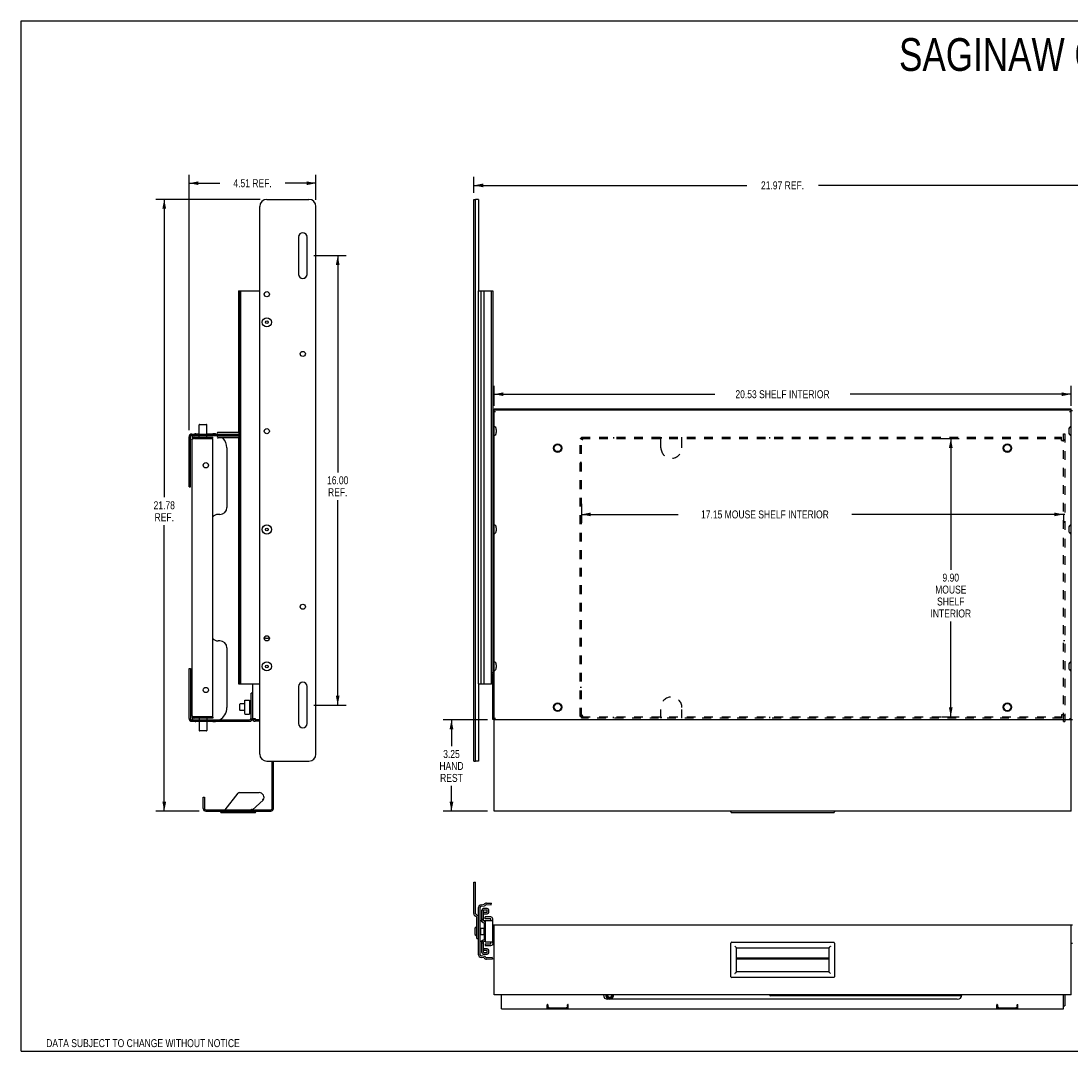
# Model space of a CAD drawing. Header units: inches. Extents: x 0 to 56.7, y 0 to 36.7.
# Tile 1 of 2: x 0 to 37.4, y 0 to 36.7. Entities that reach past the tile are written whole.
import ezdxf

# ---------------------------------------------------------------- set-up
doc = ezdxf.new("R2010")
doc.units = ezdxf.units.IN
doc.header["$LTSCALE"] = 3.116667
doc.header["$MEASUREMENT"] = 0
doc.linetypes.add('HIDDEN', pattern=[0.2, 0.1, -0.1])
doc.layers.get('0').update_dxf_attribs({"linetype": 'CONTINUOUS'})
for name, color, linetype in [('02___PRT_ALL_AXES', 7, 'CONTINUOUS'), ('DEFAULT_2', 8, 'HIDDEN'), ('DIMENSIONS', 7, 'CONTINUOUS')]:
    doc.layers.add(name, color=color, linetype=linetype)
doc.styles.get("Standard").update_dxf_attribs({"font": 'txt', "width": 0.8})
doc.dimstyles.new('DIMSTYLE_1', dxfattribs={"dimtxt": 0.283333, "dimasz": 0.333333, "dimexe": 0.09, "dimexo": 0.07, "dimgap": 0.0425, "dimtad": 0, "dimtih": 1, "dimtoh": 1, "dimzin": 4, "dimdsep": 46, "dimtxsty": 'Standard', "dimblk": '_FILLED', "dimblk1": '_FILLED', "dimblk2": '_FILLED', "dimcen": 0.09, "dimadec": 0, "dimazin": 0, "dimtfac": 1, "dimtofl": 0, "dimtmove": 0, "dimatfit": 3, "dimldrblk": '_FILLED', "dimfxl": 0, "dimtolj": 1, "dimtzin": 4, "dimarcsym": 0})

# ---------------------------------------------------------------- blocks, each defined once
blk = doc.blocks.new('_FILLED')
at = {"color": 0, "linetype": 'ByBlock'}
blk.add_solid([(0, 0), (-1, 0.2), (-1, -0.2)], dxfattribs=at)
blk = doc.blocks.new('*D1')
at = {"layer": 'DIMENSIONS', "color": 2, "linetype": 'Continuous'}
for p, q in [((8.513, 30.316), (4.797, 30.316)), ((5.097, 30.316), (5.097, 19.711)), ((5.097, 8.538), (5.097, 18.719)), ((6.345, 8.538), (4.797, 8.538))]:
    blk.add_line(p, q, dxfattribs=at)
at = {"layer": 'DIMENSIONS', "color": 2, "linetype": 'Continuous', "xscale": 0.3333333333, "yscale": 0.3333333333, "zscale": 0.3333333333}
for p, rotation in [((5.097, 30.316), 90), ((5.097, 8.538), 270)]:
    blk.add_blockref('_FILLED', p, dxfattribs=dict(at, rotation=rotation))
at = {"layer": 'DIMENSIONS', "color": 2, "linetype": 'Continuous', "insert": (5.097, 19.569), "char_height": 0.2833, "width": 1.13333, "attachment_point": 2, "line_spacing_factor": 0.9}
blk.add_mtext('21.78\\PREF.', dxfattribs=at)
blk = doc.blocks.new('*D2')
at = {"layer": 'DIMENSIONS', "color": 2, "linetype": 'Continuous'}
for p, q in [((5.982, 22.099), (5.982, 31.192)), ((10.496, 30.299), (10.496, 31.192)), ((5.982, 30.892), (7.078, 30.892)), ((10.496, 30.892), (9.401, 30.892))]:
    blk.add_line(p, q, dxfattribs=at)
at = {"layer": 'DIMENSIONS', "color": 2, "linetype": 'Continuous', "xscale": 0.3333333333, "yscale": 0.3333333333, "zscale": 0.3333333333, "rotation": 180}
blk.add_blockref('_FILLED', (5.982, 30.892), dxfattribs=at)
at = {"layer": 'DIMENSIONS', "color": 2, "linetype": 'Continuous', "xscale": 0.3333333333, "yscale": 0.3333333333, "zscale": 0.3333333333}
blk.add_blockref('_FILLED', (10.496, 30.892), dxfattribs=at)
at = {"layer": 'DIMENSIONS', "color": 2, "linetype": 'Continuous', "insert": (8.239, 31.034), "char_height": 0.2833, "width": 2.04, "attachment_point": 2, "line_spacing_factor": 0.9}
blk.add_mtext('4.51 REF.', dxfattribs=at)
blk = doc.blocks.new('*D3')
at = {"layer": 'DIMENSIONS', "color": 2, "linetype": 'Continuous'}
for p, q in [((16.112, 30.549), (16.112, 31.115)), ((38.081, 30.549), (38.081, 31.115)), ((16.112, 30.815), (25.821, 30.815)), ((38.081, 30.815), (28.371, 30.815))]:
    blk.add_line(p, q, dxfattribs=at)
at = {"layer": 'DIMENSIONS', "color": 2, "linetype": 'Continuous', "xscale": 0.3333333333, "yscale": 0.3333333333, "zscale": 0.3333333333, "rotation": 180}
blk.add_blockref('_FILLED', (16.112, 30.815), dxfattribs=at)
at = {"layer": 'DIMENSIONS', "color": 2, "linetype": 'Continuous', "xscale": 0.3333333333, "yscale": 0.3333333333, "zscale": 0.3333333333}
blk.add_blockref('_FILLED', (38.081, 30.815), dxfattribs=at)
at = {"layer": 'DIMENSIONS', "color": 2, "linetype": 'Continuous', "insert": (27.096, 30.957), "char_height": 0.2833, "width": 2.26667, "attachment_point": 2, "line_spacing_factor": 0.9}
blk.add_mtext('21.97 REF.', dxfattribs=at)
blk = doc.blocks.new('*D4')
at = {"layer": 'DIMENSIONS', "color": 2, "linetype": 'Continuous'}
for p, q in [((16.832, 22.971), (16.832, 23.681)), ((37.361, 22.97), (37.361, 23.681)), ((16.832, 23.381), (24.688, 23.381)), ((37.361, 23.381), (29.504, 23.381))]:
    blk.add_line(p, q, dxfattribs=at)
at = {"layer": 'DIMENSIONS', "color": 2, "linetype": 'Continuous', "xscale": 0.3333333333, "yscale": 0.3333333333, "zscale": 0.3333333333, "rotation": 180}
blk.add_blockref('_FILLED', (16.832, 23.381), dxfattribs=at)
at = {"layer": 'DIMENSIONS', "color": 2, "linetype": 'Continuous', "xscale": 0.3333333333, "yscale": 0.3333333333, "zscale": 0.3333333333}
blk.add_blockref('_FILLED', (37.361, 23.381), dxfattribs=at)
at = {"layer": 'DIMENSIONS', "color": 2, "linetype": 'Continuous', "insert": (27.096, 23.523), "char_height": 0.28333, "width": 4.53333, "attachment_point": 2, "line_spacing_factor": 0.9}
blk.add_mtext('20.53 SHELF INTERIOR', dxfattribs=at)
blk = doc.blocks.new('*D6')
at = {"layer": 'DIMENSIONS', "color": 2, "linetype": 'Continuous'}
for p, q in [((32.732, 21.803), (33.383, 21.803)), ((33.083, 21.803), (33.083, 17.134)), ((33.083, 11.899), (33.083, 15.293)), ((32.758, 11.899), (33.383, 11.899))]:
    blk.add_line(p, q, dxfattribs=at)
at = {"layer": 'DIMENSIONS', "color": 2, "linetype": 'Continuous', "xscale": 0.3333333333, "yscale": 0.3333333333, "zscale": 0.3333333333}
for p, rotation in [((33.083, 21.803), 90), ((33.083, 11.899), 270)]:
    blk.add_blockref('_FILLED', p, dxfattribs=dict(at, rotation=rotation))
at = {"layer": 'DIMENSIONS', "color": 2, "linetype": 'Continuous', "insert": (33.083, 16.993), "char_height": 0.2833, "width": 1.81333, "attachment_point": 2, "line_spacing_factor": 0.9}
blk.add_mtext('9.90\\PMOUSE\\PSHELF\\PINTERIOR', dxfattribs=at)
blk = doc.blocks.new('*D7')
at = {"layer": 'DIMENSIONS', "color": 2, "linetype": 'Continuous'}
for p, q in [((19.942, 19.475), (19.942, 18.802)), ((19.942, 19.102), (23.382, 19.102)), ((37.096, 19.102), (29.559, 19.102)), ((37.096, 19.118), (37.096, 18.802))]:
    blk.add_line(p, q, dxfattribs=at)
at = {"layer": 'DIMENSIONS', "color": 2, "linetype": 'Continuous', "xscale": 0.3333333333, "yscale": 0.3333333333, "zscale": 0.3333333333, "rotation": 180}
blk.add_blockref('_FILLED', (19.942, 19.102), dxfattribs=at)
at = {"layer": 'DIMENSIONS', "color": 2, "linetype": 'Continuous', "xscale": 0.3333333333, "yscale": 0.3333333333, "zscale": 0.3333333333}
blk.add_blockref('_FILLED', (37.096, 19.102), dxfattribs=at)
at = {"layer": 'DIMENSIONS', "color": 2, "linetype": 'Continuous', "insert": (26.47, 19.243), "char_height": 0.28333, "width": 5.89333, "attachment_point": 2, "line_spacing_factor": 0.9}
blk.add_mtext('17.15 MOUSE SHELF INTERIOR', dxfattribs=at)
blk = doc.blocks.new('*D8')
at = {"layer": 'DIMENSIONS', "color": 2, "linetype": 'Continuous'}
for p, q in [((16.598, 11.788), (15.017, 11.788)), ((15.317, 11.788), (15.317, 10.855)), ((15.317, 8.538), (15.317, 9.439)), ((16.598, 8.538), (15.017, 8.538))]:
    blk.add_line(p, q, dxfattribs=at)
at = {"layer": 'DIMENSIONS', "color": 2, "linetype": 'Continuous', "xscale": 0.3333333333, "yscale": 0.3333333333, "zscale": 0.3333333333}
for p, rotation in [((15.317, 11.788), 90), ((15.317, 8.538), 270)]:
    blk.add_blockref('_FILLED', p, dxfattribs=dict(at, rotation=rotation))
at = {"layer": 'DIMENSIONS', "color": 2, "linetype": 'Continuous', "insert": (15.317, 10.714), "char_height": 0.2833, "width": 0.90667, "attachment_point": 2, "line_spacing_factor": 0.9}
blk.add_mtext('3.25\\PHAND\\PREST', dxfattribs=at)
blk = doc.blocks.new('*D10')
at = {"layer": 'DIMENSIONS', "color": 2, "linetype": 'Continuous'}
for p, q in [((10.414, 28.316), (11.569, 28.316)), ((11.269, 28.316), (11.269, 20.599)), ((11.269, 12.316), (11.269, 19.608)), ((10.414, 12.316), (11.569, 12.316))]:
    blk.add_line(p, q, dxfattribs=at)
at = {"layer": 'DIMENSIONS', "color": 2, "linetype": 'Continuous', "xscale": 0.3333333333, "yscale": 0.3333333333, "zscale": 0.3333333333}
for p, rotation in [((11.269, 28.316), 90), ((11.269, 12.316), 270)]:
    blk.add_blockref('_FILLED', p, dxfattribs=dict(at, rotation=rotation))
at = {"layer": 'DIMENSIONS', "color": 2, "linetype": 'Continuous', "insert": (11.269, 20.458), "char_height": 0.2833, "width": 1.13333, "attachment_point": 2, "line_spacing_factor": 0.9}
blk.add_mtext('16.00\\PREF.', dxfattribs=at)

msp = doc.modelspace()

# ---------------------------------------------------------------- linework, layer by layer
at = {"color": 7, "linetype": 'Continuous'}
for p, q in [((0, 0), (0, 36.667)), ((0, 36.667), (56.667, 36.667)), ((8.746, 30.316), (10.246, 30.316)), ((16.112, 10.316), (16.112, 30.316)), ((16.112, 30.316), (16.172, 30.316)), ((8.496, 10.566), (8.496, 30.066)), ((10.496, 10.566), (10.496, 30.066)), ((9.871, 28.976), (9.871, 27.656)), ((10.181, 27.656), (10.181, 28.976)), ((7.74, 27.066), (7.74, 22.021)), ((7.74, 27.066), (8.496, 27.066)), ((7.746, 22.021), (7.746, 27.066)), ((7.752, 27.066), (7.752, 13.066)), ((7.799, 13.066), (7.799, 27.066)), ((7.818, 13.066), (7.818, 27.066)), ((16.284, 13.066), (16.284, 27.066)), ((16.284, 27.066), (16.784, 27.066)), ((16.37, 13.066), (16.37, 27.066)), ((16.478, 13.066), (16.478, 27.066)), ((16.736, 13.066), (16.736, 27.066)), ((16.784, 27.066), (16.784, 13.429)), ((16.832, 22.801), (16.784, 22.801)), ((16.832, 22.817), (16.832, 22.865)), ((37.361, 22.817), (16.832, 22.817)), ((16.832, 8.538), (16.832, 22.816)), ((37.361, 22.817), (37.361, 22.865)), ((37.361, 8.538), (37.361, 22.816)), ((37.361, 22.8), (37.409, 22.8)), ((16.848, 22.769), (16.88, 22.769)), ((37.313, 22.769), (37.344, 22.769)), ((6.338, 21.961), (6.338, 22.293)), ((6.348, 22.303), (6.606, 22.303)), ((6.616, 21.961), (6.616, 22.293)), ((16.913, 22.121), (16.913, 22.022)), ((37.28, 22.121), (37.28, 22.022)), ((5.982, 20.086), (5.982, 21.865)), ((6.027, 21.947), (6.027, 21.961)), ((6.027, 21.961), (6.075, 21.961)), ((6.078, 21.961), (7.752, 21.961)), ((6.1, 21.816), (6.1, 21.851)), ((6.125, 21.838), (6.125, 21.851)), ((6.136, 21.843), (6.155, 21.799)), ((6.173, 21.803), (6.827, 21.803)), ((6.225, 21.976), (6.338, 21.976)), ((6.338, 21.851), (6.338, 21.913)), ((6.616, 21.976), (6.827, 21.976)), ((6.616, 21.851), (6.616, 21.913)), ((6.827, 21.803), (6.827, 21.851)), ((7.752, 22.021), (7.012, 22.021)), ((7.752, 21.883), (7.012, 21.883)), ((7.752, 21.823), (7.012, 21.823)), ((7.74, 21.823), (7.74, 13.066)), ((7.746, 13.066), (7.746, 21.823)), ((7.327, 21.476), (7.327, 19.351)), ((5.982, 20.086), (6.03, 20.086)), ((7.077, 19.101), (7.015, 19.101)), ((16.913, 18.621), (16.913, 18.522)), ((37.28, 18.621), (37.28, 18.522)), ((7.077, 14.601), (7.015, 14.601)), ((7.327, 14.351), (7.327, 12.226)), ((5.982, 13.615), (6.03, 13.615)), ((5.982, 11.836), (5.982, 13.615)), ((16.784, 13.459), (16.736, 13.459)), ((16.913, 13.746), (16.913, 13.647)), ((37.28, 13.746), (37.28, 13.647)), ((16.771, 13.066), (16.771, 13.374)), ((7.74, 13.066), (8.496, 13.066)), ((8.232, 12.74), (8.184, 12.74)), ((9.871, 12.974), (9.871, 11.659)), ((10.181, 11.659), (10.181, 12.974)), ((16.284, 13.066), (16.736, 13.066)), ((7.784, 12.135), (7.784, 12.345)), ((7.953, 12.355), (7.794, 12.355)), ((7.953, 12.423), (7.953, 12.058)), ((7.973, 12.486), (7.974, 12.487)), ((7.974, 12.487), (8.133, 12.487)), ((8.133, 12.487), (8.133, 11.994)), ((8.16, 12.412), (8.158, 12.41)), ((8.184, 12.355), (8.163, 12.355)), ((8.184, 12.423), (8.177, 12.427)), ((8.184, 12.477), (8.179, 12.481)), ((8.179, 12.48), (8.179, 12.475)), ((8.179, 12.421), (8.179, 12.407)), ((7.953, 12.125), (7.794, 12.125)), ((7.974, 11.994), (8.133, 11.994)), ((8.145, 12.054), (8.147, 12.051)), ((8.184, 12.125), (8.163, 12.125)), ((8.166, 12.016), (8.168, 12.012)), ((8.183, 12.326), (8.172, 12.328)), ((8.172, 12.153), (8.183, 12.155)), ((8.177, 12.054), (8.184, 12.058)), ((8.179, 12.313), (8.179, 12.295)), ((8.179, 12.167), (8.179, 12.186)), ((8.179, 12.06), (8.179, 12.073)), ((8.179, 12), (8.179, 12.005)), ((8.179, 12), (8.184, 12.004)), ((6.027, 11.755), (6.027, 11.74)), ((6.075, 11.74), (6.027, 11.74)), ((6.078, 11.74), (8.136, 11.74)), ((6.1, 11.851), (6.1, 11.885)), ((6.125, 11.864), (6.125, 11.851)), ((6.136, 11.858), (6.155, 11.903)), ((6.173, 11.899), (6.827, 11.899)), ((6.338, 11.726), (6.225, 11.726)), ((6.338, 11.851), (6.338, 11.788)), ((6.338, 11.74), (6.338, 11.409)), ((6.616, 11.851), (6.616, 11.788)), ((6.616, 11.74), (6.616, 11.409)), ((6.827, 11.726), (6.616, 11.726)), ((6.827, 11.899), (6.827, 11.851)), ((8.256, 11.836), (8.232, 11.836)), ((8.496, 11.788), (8.328, 11.788)), ((16.832, 11.806), (16.784, 11.806)), ((37.361, 11.788), (16.832, 11.788)), ((16.88, 11.836), (16.848, 11.836)), ((37.313, 11.836), (37.344, 11.836)), ((37.361, 11.806), (37.409, 11.806)), ((6.606, 11.399), (6.348, 11.399)), ((8.746, 10.316), (10.246, 10.316)), ((8.982, 8.634), (8.982, 10.316)), ((16.112, 10.316), (16.172, 10.316)), ((6.482, 9.038), (6.53, 9.038)), ((6.482, 8.634), (6.482, 9.038)), ((7.262, 8.586), (7.725, 9.177)), ((7.767, 9.198), (8.474, 9.198)), ((8.22, 8.596), (8.211, 8.6)), ((8.232, 8.591), (8.22, 8.596)), ((8.62, 8.932), (8.233, 8.59)), ((8.6, 8.948), (8.596, 8.952)), ((6.578, 8.538), (8.886, 8.538)), ((7.1, 8.538), (7.1, 8.517)), ((7.13, 8.487), (8.328, 8.487)), ((8.358, 8.517), (8.358, 8.538)), ((37.361, 8.538), (16.832, 8.538)), ((25.258, 8.517), (25.258, 8.538)), ((25.288, 8.487), (28.916, 8.487)), ((28.946, 8.538), (28.946, 8.517)), ((16.112, 4.894), (16.112, 6.011)), ((16.112, 6.011), (16.172, 6.011)), ((16.562, 5.267), (16.736, 5.261)), ((16.734, 5.206), (16.736, 5.261)), ((16.284, 4.742), (16.284, 5.111)), ((16.37, 5.206), (16.478, 5.222)), ((16.456, 4.629), (16.456, 5.016)), ((16.592, 5.016), (16.456, 5.016)), ((16.462, 4.886), (16.462, 4.943)), ((16.462, 4.943), (16.592, 4.943)), ((16.592, 4.943), (16.592, 5.016)), ((16.195, 4.787), (16.174, 4.797)), ((16.224, 4.011), (16.224, 4.742)), ((16.399, 4.634), (16.339, 4.634)), ((16.394, 4.602), (16.394, 4.606)), ((16.456, 4.686), (16.399, 4.686)), ((16.516, 4.634), (16.456, 4.634)), ((16.456, 4.629), (16.498, 4.616)), ((16.516, 4.709), (16.516, 4.771)), ((16.721, 4.771), (16.516, 4.771)), ((16.516, 4.634), (16.516, 3.884)), ((16.784, 4.634), (16.516, 4.634)), ((16.784, 4.497), (16.784, 4.709)), ((16.784, 4.497), (37.409, 4.497)), ((16.832, 1.997), (16.832, 4.497)), ((37.361, 1.997), (37.361, 4.497)), ((16.143, 4.31), (16.143, 4.211)), ((16.339, 4.341), (16.349, 4.341)), ((16.339, 4.181), (16.349, 4.181)), ((16.474, 4.359), (16.474, 4.163)), ((16.224, 4.011), (16.284, 4.011)), ((16.284, 3.428), (16.284, 4.011)), ((16.399, 3.903), (16.339, 3.903)), ((16.394, 3.903), (16.394, 3.933)), ((16.456, 3.836), (16.399, 3.836)), ((16.5, 3.909), (16.456, 3.893)), ((16.456, 3.505), (16.456, 3.893)), ((16.516, 3.903), (16.482, 3.903)), ((16.516, 3.884), (16.784, 3.884)), ((16.516, 3.813), (16.516, 3.751)), ((16.516, 3.751), (16.721, 3.751)), ((16.832, 3.843), (16.784, 3.843)), ((25.258, 2.644), (25.258, 3.843)), ((25.288, 3.873), (28.916, 3.873)), ((28.946, 3.843), (28.946, 2.644)), ((37.361, 3.843), (37.409, 3.843)), ((16.456, 3.505), (16.592, 3.506)), ((16.462, 3.636), (16.462, 3.579)), ((16.592, 3.579), (16.462, 3.579)), ((16.592, 3.506), (16.592, 3.579)), ((25.411, 3.72), (25.421, 3.71)), ((25.421, 3.71), (25.435, 3.696)), ((25.435, 3.696), (25.444, 3.688)), ((25.461, 2.817), (25.461, 3.67)), ((25.461, 3.67), (28.743, 3.67)), ((28.743, 3.67), (28.743, 2.817)), ((16.477, 3.313), (16.369, 3.333)), ((16.771, 3.274), (16.562, 3.267)), ((16.769, 3.329), (16.771, 3.274)), ((28.743, 3.306), (25.461, 3.306)), ((28.743, 3.272), (25.461, 3.272)), ((25.421, 2.777), (25.439, 2.796)), ((28.743, 2.817), (25.461, 2.817)), ((28.784, 2.777), (28.765, 2.796)), ((28.916, 2.614), (25.288, 2.614)), ((37.361, 1.997), (16.832, 1.997)), ((17.096, 1.497), (17.096, 1.997)), ((37.096, 1.497), (37.096, 1.997)), ((17.096, 1.497), (37.096, 1.497)), ((18.721, 1.497), (18.721, 1.649)), ((18.729, 1.657), (18.733, 1.657)), ((18.741, 1.649), (18.741, 1.605)), ((18.804, 1.542), (19.389, 1.542)), ((19.451, 1.605), (19.451, 1.649)), ((19.459, 1.657), (19.463, 1.657)), ((19.471, 1.497), (19.471, 1.649)), ((33.315, 1.841), (20.877, 1.841)), ((34.721, 1.497), (34.721, 1.649)), ((34.729, 1.657), (34.733, 1.657)), ((34.741, 1.649), (34.741, 1.605)), ((34.804, 1.542), (35.389, 1.542)), ((35.451, 1.605), (35.451, 1.649)), ((35.459, 1.657), (35.463, 1.657)), ((35.471, 1.497), (35.471, 1.649)), ((37.096, 1.614), (37.144, 1.614)), ((0, 0), (56.667, 0))]:
    msp.add_line(p, q, dxfattribs=at)
at = {"color": 3, "linetype": 'Continuous'}
for p, q in [((16.172, 10.316), (16.172, 30.316)), ((16.284, 30.316), (16.176, 30.316)), ((16.284, 30.316), (16.284, 27.066)), ((16.832, 22.865), (37.361, 22.865)), ((6.03, 20.086), (6.03, 21.865)), ((6.077, 21.755), (6.077, 11.947)), ((6.078, 21.913), (7.752, 21.913)), ((6.125, 21.851), (6.17, 21.851)), ((6.797, 21.799), (6.136, 21.799)), ((6.173, 21.851), (6.827, 21.851)), ((6.827, 11.933), (6.827, 21.769)), ((6.03, 13.615), (6.03, 11.836)), ((16.769, 13.066), (16.769, 13.37)), ((16.784, 11.806), (16.784, 13.429)), ((8.184, 11.836), (8.184, 12.74)), ((8.232, 13.066), (8.232, 11.836)), ((16.284, 13.066), (16.284, 10.316)), ((16.769, 13.066), (16.736, 13.066)), ((6.078, 11.788), (8.136, 11.788)), ((6.17, 11.851), (6.125, 11.851)), ((6.136, 11.903), (6.797, 11.903)), ((6.827, 11.851), (6.173, 11.851)), ((8.288, 11.837), (8.301, 11.837)), ((8.301, 11.837), (8.328, 11.837)), ((8.328, 11.837), (8.328, 11.822)), ((8.496, 11.74), (8.328, 11.74)), ((8.344, 11.806), (8.496, 11.806)), ((8.934, 8.634), (8.934, 10.316)), ((16.284, 10.316), (16.172, 10.316)), ((6.53, 9.038), (6.53, 8.634)), ((6.578, 8.586), (8.886, 8.586)), ((16.172, 4.894), (16.172, 6.011)), ((16.339, 3.428), (16.339, 5.111)), ((16.376, 5.151), (16.496, 5.169)), ((16.399, 4.633), (16.399, 5.011)), ((16.587, 5.073), (16.461, 5.073)), ((16.462, 4.886), (16.587, 4.886)), ((16.56, 5.212), (16.734, 5.206)), ((16.649, 4.948), (16.649, 5.011)), ((16.22, 4.842), (16.199, 4.852)), ((16.284, 4.011), (16.284, 4.742)), ((16.394, 4.606), (16.394, 4.634)), ((16.442, 4.574), (16.481, 4.562)), ((16.481, 4.562), (16.481, 3.963)), ((16.721, 4.709), (16.516, 4.709)), ((16.721, 4.634), (16.721, 4.709)), ((16.784, 3.843), (16.784, 4.497)), ((16.399, 3.51), (16.399, 3.89)), ((16.481, 3.963), (16.44, 3.948)), ((16.516, 3.813), (16.721, 3.813)), ((16.721, 3.813), (16.721, 3.884)), ((16.497, 3.366), (16.376, 3.387)), ((16.461, 3.448), (16.587, 3.449)), ((16.587, 3.636), (16.462, 3.636)), ((16.649, 3.511), (16.649, 3.574)), ((16.769, 3.329), (16.56, 3.322)), ((33.468, 1.967), (26.663, 1.967)), ((37.144, 1.997), (37.144, 1.614)), ((18.721, 1.545), (18.785, 1.545)), ((19.408, 1.545), (19.471, 1.545)), ((34.742, 1.592), (34.721, 1.592)), ((34.721, 1.545), (34.785, 1.545)), ((35.408, 1.545), (35.471, 1.545)), ((35.471, 1.592), (35.45, 1.592)), ((37.12, 1.609), (37.127, 1.609))]:
    msp.add_line(p, q, dxfattribs=at)
at = {"color": 7, "linetype": 'Continuous'}
for points in [[(37.344, 22.769), (37.349, 22.769), (37.353, 22.769), (37.356, 22.769), (37.359, 22.769), (37.36, 22.769), (37.361, 22.768)], [(7.965, 12.481), (7.965, 12.482), (7.966, 12.483), (7.967, 12.484), (7.968, 12.485), (7.969, 12.485), (7.97, 12.486), (7.972, 12.486), (7.973, 12.486)], [(8.168, 12.469), (8.166, 12.465), (8.164, 12.462), (8.162, 12.458), (8.16, 12.455), (8.158, 12.451), (8.156, 12.448), (8.154, 12.444), (8.152, 12.441), (8.15, 12.437), (8.148, 12.434), (8.147, 12.43), (8.145, 12.426)], [(8.145, 12.411), (8.147, 12.415), (8.148, 12.419), (8.15, 12.422), (8.152, 12.426), (8.154, 12.429), (8.156, 12.433), (8.158, 12.436), (8.16, 12.44), (8.162, 12.443), (8.164, 12.447), (8.166, 12.45), (8.168, 12.454)], [(8.158, 12.41), (8.156, 12.407), (8.154, 12.405), (8.152, 12.402), (8.15, 12.399), (8.148, 12.397), (8.147, 12.394), (8.145, 12.391)], [(8.145, 12.351), (8.147, 12.353), (8.148, 12.356), (8.15, 12.359), (8.152, 12.361), (8.154, 12.364), (8.156, 12.366), (8.158, 12.369), (8.16, 12.371), (8.162, 12.374), (8.164, 12.376), (8.166, 12.379), (8.168, 12.381)], [(8.159, 12.411), (8.161, 12.415), (8.163, 12.419), (8.165, 12.422), (8.167, 12.426), (8.169, 12.429), (8.171, 12.433), (8.173, 12.436), (8.175, 12.44), (8.177, 12.443), (8.18, 12.448)], [(8.159, 12.351), (8.161, 12.353), (8.163, 12.356), (8.165, 12.358), (8.167, 12.361), (8.169, 12.364), (8.171, 12.366), (8.173, 12.369), (8.175, 12.371), (8.177, 12.374), (8.179, 12.376)], [(8.168, 12.423), (8.166, 12.42), (8.164, 12.417), (8.162, 12.415), (8.16, 12.412)], [(8.179, 12.481), (8.178, 12.481), (8.178, 12.481), (8.178, 12.481), (8.177, 12.48), (8.176, 12.48), (8.176, 12.479), (8.175, 12.478), (8.174, 12.476), (8.173, 12.475), (8.172, 12.474), (8.171, 12.472), (8.17, 12.47), (8.168, 12.469)], [(8.168, 12.454), (8.17, 12.455), (8.171, 12.457), (8.172, 12.459), (8.173, 12.461), (8.174, 12.463), (8.175, 12.465), (8.176, 12.466), (8.176, 12.468), (8.177, 12.47), (8.178, 12.471), (8.178, 12.472), (8.178, 12.474), (8.179, 12.475), (8.179, 12.475)], [(8.177, 12.427), (8.176, 12.427), (8.176, 12.427), (8.175, 12.427), (8.174, 12.427), (8.173, 12.426), (8.172, 12.426), (8.171, 12.425), (8.17, 12.424), (8.168, 12.423)], [(8.168, 12.381), (8.17, 12.383), (8.171, 12.384), (8.172, 12.386), (8.173, 12.388), (8.174, 12.39), (8.175, 12.392), (8.176, 12.394), (8.176, 12.396), (8.177, 12.398), (8.178, 12.4), (8.178, 12.402), (8.178, 12.404), (8.179, 12.406), (8.179, 12.407)], [(8.179, 12.421), (8.179, 12.423), (8.178, 12.424), (8.178, 12.425), (8.178, 12.426), (8.177, 12.426), (8.177, 12.427)], [(8.179, 12.48), (8.179, 12.481), (8.179, 12.481)], [(8.184, 12.384), (8.184, 12.383), (8.183, 12.381), (8.182, 12.38), (8.181, 12.378), (8.18, 12.377), (8.179, 12.376)], [(8.184, 12.455), (8.184, 12.454), (8.183, 12.452), (8.182, 12.451), (8.181, 12.449), (8.18, 12.448)], [(7.965, 12), (7.965, 11.999), (7.966, 11.998), (7.967, 11.997), (7.968, 11.996), (7.969, 11.995), (7.97, 11.995), (7.972, 11.994), (7.973, 11.994), (7.974, 11.994)], [(8.16, 12.324), (8.158, 12.323), (8.156, 12.322), (8.154, 12.321), (8.152, 12.32), (8.15, 12.319), (8.148, 12.318), (8.147, 12.317), (8.145, 12.316)], [(8.145, 12.26), (8.147, 12.261), (8.148, 12.262), (8.15, 12.263), (8.152, 12.264), (8.154, 12.265), (8.156, 12.266), (8.158, 12.267), (8.16, 12.268), (8.162, 12.269), (8.164, 12.27), (8.166, 12.271), (8.168, 12.271)], [(8.168, 12.209), (8.166, 12.21), (8.164, 12.211), (8.162, 12.212), (8.16, 12.213), (8.158, 12.214), (8.156, 12.215), (8.154, 12.216), (8.152, 12.217), (8.15, 12.218), (8.148, 12.218), (8.147, 12.219), (8.145, 12.22)], [(8.145, 12.165), (8.147, 12.164), (8.148, 12.163), (8.15, 12.162), (8.152, 12.161), (8.154, 12.16), (8.156, 12.159), (8.158, 12.158)], [(8.168, 12.099), (8.166, 12.102), (8.164, 12.104), (8.162, 12.107), (8.16, 12.109), (8.158, 12.112), (8.156, 12.114), (8.154, 12.117), (8.152, 12.12), (8.15, 12.122), (8.148, 12.125), (8.147, 12.127), (8.145, 12.13)], [(8.145, 12.089), (8.147, 12.087), (8.148, 12.084), (8.15, 12.081), (8.152, 12.079), (8.154, 12.076), (8.156, 12.074), (8.158, 12.071)], [(8.168, 12.027), (8.166, 12.031), (8.164, 12.034), (8.162, 12.037), (8.16, 12.041), (8.158, 12.044), (8.156, 12.048), (8.154, 12.051), (8.152, 12.055), (8.15, 12.059), (8.148, 12.062), (8.147, 12.066), (8.145, 12.069)], [(8.147, 12.051), (8.148, 12.047), (8.15, 12.044), (8.152, 12.04), (8.154, 12.036), (8.156, 12.033), (8.158, 12.029), (8.16, 12.026), (8.162, 12.022), (8.164, 12.019), (8.166, 12.016)], [(8.158, 12.158), (8.16, 12.157), (8.162, 12.156), (8.164, 12.155), (8.166, 12.154), (8.168, 12.153)], [(8.158, 12.071), (8.16, 12.068), (8.162, 12.066), (8.164, 12.063), (8.166, 12.061), (8.168, 12.058)], [(8.159, 12.26), (8.161, 12.261), (8.163, 12.262), (8.165, 12.263), (8.167, 12.264), (8.169, 12.265), (8.171, 12.266), (8.173, 12.267), (8.175, 12.268), (8.177, 12.269), (8.179, 12.27)], [(8.179, 12.211), (8.177, 12.212), (8.175, 12.213), (8.173, 12.214), (8.171, 12.215), (8.169, 12.216), (8.167, 12.217), (8.165, 12.218), (8.163, 12.219), (8.161, 12.219), (8.159, 12.22)], [(8.179, 12.105), (8.177, 12.107), (8.175, 12.11), (8.173, 12.112), (8.171, 12.115), (8.169, 12.117), (8.167, 12.12), (8.165, 12.122), (8.163, 12.125), (8.161, 12.127), (8.159, 12.13)], [(8.177, 12.038), (8.175, 12.041), (8.173, 12.045), (8.171, 12.048), (8.169, 12.052), (8.167, 12.055), (8.165, 12.059), (8.163, 12.062), (8.161, 12.066), (8.159, 12.069)], [(8.168, 12.328), (8.166, 12.327), (8.164, 12.326), (8.162, 12.325), (8.16, 12.324)], [(8.172, 12.328), (8.171, 12.328), (8.17, 12.328), (8.168, 12.328)], [(8.168, 12.271), (8.17, 12.272), (8.171, 12.273), (8.172, 12.274), (8.173, 12.275), (8.174, 12.276), (8.175, 12.278), (8.176, 12.28), (8.176, 12.282), (8.177, 12.284), (8.178, 12.286), (8.178, 12.288), (8.178, 12.29), (8.179, 12.292), (8.179, 12.295)], [(8.179, 12.186), (8.179, 12.188), (8.178, 12.191), (8.178, 12.193), (8.178, 12.195), (8.177, 12.197), (8.176, 12.199), (8.176, 12.201), (8.175, 12.203), (8.174, 12.204), (8.173, 12.206), (8.172, 12.207), (8.171, 12.208), (8.17, 12.209), (8.168, 12.209)], [(8.168, 12.153), (8.17, 12.153), (8.171, 12.153), (8.172, 12.153)], [(8.179, 12.073), (8.179, 12.075), (8.178, 12.077), (8.178, 12.079), (8.178, 12.081), (8.177, 12.083), (8.176, 12.085), (8.176, 12.087), (8.175, 12.089), (8.174, 12.091), (8.173, 12.093), (8.172, 12.095), (8.171, 12.097), (8.17, 12.098), (8.168, 12.099)], [(8.168, 12.058), (8.17, 12.057), (8.171, 12.056), (8.172, 12.055), (8.173, 12.054), (8.174, 12.054), (8.175, 12.054), (8.176, 12.054), (8.176, 12.054), (8.177, 12.054)], [(8.179, 12.005), (8.179, 12.006), (8.178, 12.007), (8.178, 12.008), (8.178, 12.01), (8.177, 12.011), (8.176, 12.013), (8.176, 12.014), (8.175, 12.016), (8.174, 12.018), (8.173, 12.02), (8.172, 12.022), (8.171, 12.024), (8.17, 12.025), (8.168, 12.027)], [(8.168, 12.012), (8.17, 12.01), (8.171, 12.009), (8.172, 12.007), (8.173, 12.006), (8.174, 12.004), (8.175, 12.003), (8.176, 12.002), (8.176, 12.001), (8.177, 12.001), (8.178, 12), (8.178, 12), (8.178, 12), (8.179, 12)], [(8.179, 12.313), (8.179, 12.315), (8.178, 12.317), (8.178, 12.319), (8.178, 12.321), (8.177, 12.323), (8.176, 12.324), (8.176, 12.325), (8.175, 12.326), (8.174, 12.327), (8.173, 12.328), (8.172, 12.328)], [(8.172, 12.153), (8.173, 12.153), (8.174, 12.154), (8.175, 12.154), (8.176, 12.155), (8.176, 12.157), (8.177, 12.158), (8.178, 12.16), (8.178, 12.161), (8.178, 12.163), (8.179, 12.165), (8.179, 12.167)], [(8.177, 12.054), (8.177, 12.054), (8.178, 12.055), (8.178, 12.056), (8.178, 12.057), (8.179, 12.058), (8.179, 12.06)], [(8.177, 12.038), (8.18, 12.033), (8.181, 12.031), (8.182, 12.03), (8.183, 12.028), (8.184, 12.027), (8.184, 12.025)], [(8.184, 12.274), (8.184, 12.273), (8.183, 12.272), (8.182, 12.271), (8.181, 12.271), (8.18, 12.27), (8.179, 12.27)], [(8.179, 12.211), (8.18, 12.211), (8.181, 12.21), (8.182, 12.209), (8.183, 12.209), (8.184, 12.208), (8.184, 12.206)], [(8.179, 12.105), (8.18, 12.104), (8.181, 12.102), (8.182, 12.101), (8.183, 12.1), (8.184, 12.098), (8.184, 12.097)], [(8.179, 12), (8.179, 12), (8.179, 12)], [(8.183, 12.326), (8.183, 12.326), (8.184, 12.326), (8.184, 12.325)], [(8.184, 12.155), (8.184, 12.155), (8.183, 12.155), (8.183, 12.155)], [(16.848, 11.836), (16.844, 11.837), (16.839, 11.837), (16.836, 11.837), (16.834, 11.837), (16.832, 11.837), (16.832, 11.837)], [(37.344, 11.836), (37.349, 11.837), (37.353, 11.837), (37.356, 11.837), (37.359, 11.837), (37.36, 11.837), (37.361, 11.837)], [(8.211, 8.6), (8.207, 8.602), (8.202, 8.604)], [(8.613, 8.938), (8.609, 8.941), (8.6, 8.948)], [(8.62, 8.932), (8.619, 8.932), (8.618, 8.933), (8.613, 8.938)], [(8.233, 8.59), (8.233, 8.59), (8.232, 8.591)], [(25.401, 3.73), (25.406, 3.725), (25.411, 3.72)], [(25.444, 3.688), (25.448, 3.684), (25.451, 3.68), (25.454, 3.677), (25.457, 3.674), (25.459, 3.672), (25.461, 3.671), (25.461, 3.67)], [(28.793, 3.72), (28.761, 3.688), (28.757, 3.684), (28.753, 3.68), (28.75, 3.677), (28.747, 3.674), (28.745, 3.672), (28.744, 3.671), (28.743, 3.67)], [(28.803, 3.73), (28.798, 3.725), (28.793, 3.72)], [(25.401, 2.757), (25.406, 2.762), (25.411, 2.767), (25.421, 2.777)], [(25.439, 2.796), (25.444, 2.8), (25.448, 2.804), (25.451, 2.808), (25.454, 2.811), (25.457, 2.813), (25.459, 2.816), (25.461, 2.817), (25.461, 2.817)], [(28.765, 2.796), (28.761, 2.8), (28.757, 2.804), (28.753, 2.808), (28.75, 2.811), (28.747, 2.813), (28.745, 2.816), (28.744, 2.817), (28.743, 2.817)], [(28.803, 2.757), (28.798, 2.762), (28.793, 2.767), (28.784, 2.777)]]:
    msp.add_lwpolyline(points, dxfattribs=at)
at = {"color": 3, "linetype": 'Continuous'}
for points in [[(6.077, 21.755), (6.078, 21.758), (6.078, 21.761), (6.079, 21.764), (6.08, 21.767), (6.082, 21.769), (6.084, 21.772), (6.086, 21.775), (6.089, 21.777), (6.091, 21.78), (6.094, 21.782), (6.098, 21.784), (6.101, 21.787), (6.105, 21.789), (6.109, 21.791), (6.113, 21.792), (6.118, 21.794), (6.122, 21.795), (6.127, 21.797), (6.131, 21.798), (6.136, 21.799)], [(6.077, 11.947), (6.078, 11.944), (6.078, 11.941), (6.079, 11.938), (6.08, 11.935), (6.082, 11.932), (6.084, 11.93), (6.086, 11.927), (6.089, 11.924), (6.091, 11.922), (6.094, 11.92), (6.098, 11.917), (6.101, 11.915), (6.105, 11.913), (6.109, 11.911), (6.113, 11.909), (6.118, 11.908), (6.122, 11.906), (6.127, 11.905), (6.131, 11.904), (6.136, 11.903)], [(8.256, 11.836), (8.265, 11.837), (8.276, 11.837), (8.288, 11.837)], [(37.096, 1.605), (37.097, 1.605), (37.099, 1.605), (37.101, 1.606), (37.104, 1.607), (37.106, 1.607), (37.109, 1.608), (37.112, 1.608), (37.114, 1.608), (37.117, 1.608), (37.12, 1.609)], [(37.127, 1.609), (37.129, 1.609), (37.131, 1.61), (37.133, 1.61), (37.135, 1.61), (37.136, 1.61), (37.138, 1.611), (37.139, 1.611), (37.14, 1.611), (37.141, 1.612), (37.142, 1.612), (37.143, 1.612), (37.143, 1.613), (37.144, 1.613), (37.144, 1.613), (37.144, 1.614), (37.144, 1.614)]]:
    msp.add_lwpolyline(points, dxfattribs=at)
at = {"color": 7, "linetype": 'Continuous'}
for centre, radius in [((8.746, 26.941), 0.091), ((8.746, 25.941), 0.163), ((8.746, 25.941), 0.0485), ((10.027, 24.816), 0.091), ((8.746, 22.066), 0.091), ((19.096, 21.461), 0.15), ((19.096, 21.461), 0.125), ((35.096, 21.461), 0.15), ((35.096, 21.461), 0.125), ((8.746, 18.566), 0.163), ((8.746, 18.566), 0.0485), ((10.027, 15.816), 0.091), ((8.746, 14.691), 0.091), ((8.746, 13.691), 0.163), ((8.746, 13.691), 0.0485), ((19.096, 12.24), 0.15), ((19.096, 12.24), 0.125), ((35.096, 12.24), 0.15), ((35.096, 12.24), 0.125)]:
    msp.add_circle(centre, radius, dxfattribs=at)
at = {"color": 3, "linetype": 'Continuous'}
for centre in [(6.577, 20.851), (6.577, 12.851)]:
    msp.add_circle(centre, 0.0938, dxfattribs=at)
at = {"color": 7, "linetype": 'Continuous'}
for centre, radius, start, end in [((8.746, 30.066), 0.25, 90, 180), ((10.246, 30.066), 0.25, 0, 90), ((10.026, 28.976), 0.155, 0, 180), ((10.026, 27.656), 0.155, 180, 360), ((6.348, 22.293), 0.01, 90, 180), ((6.606, 22.293), 0.01, 0, 90), ((16.793, 22.121), 0.12, 0, 71.0344), ((37.4, 22.121), 0.12, 108.9656, 180), ((6.078, 21.865), 0.096, 90, 180), ((6.225, 21.851), 0.125, 149.9994, 180), ((6.173, 21.755), 0.048, 90, 112.8782), ((6.225, 21.851), 0.125, 90, 117.8409), ((6.827, 21.476), 0.5, 76.2088, 90), ((7.012, 21.991), 0.03, 90, 270), ((7.012, 21.853), 0.03, 90, 270), ((6.827, 21.476), 0.5, 54.602, 61.063), ((6.827, 21.476), 0.5, 0, 44.0366), ((16.793, 22.022), 0.12, 288.9656, 360), ((37.4, 22.022), 0.12, 180, 251.0344), ((7.015, 18.851), 0.25, 90, 138.6058), ((7.077, 19.351), 0.25, 270, 360), ((16.793, 18.621), 0.12, 0, 71.0344), ((37.4, 18.621), 0.12, 108.9656, 180), ((16.793, 18.522), 0.12, 288.9656, 360), ((37.4, 18.522), 0.12, 180, 251.0344), ((7.015, 14.851), 0.25, 221.3942, 270), ((7.077, 14.351), 0.25, 0, 90), ((8.746, 14.791), 0.1, 216.0099, 323.9901), ((16.793, 13.746), 0.12, 0, 71.0344), ((37.4, 13.746), 0.12, 108.9656, 180), ((16.793, 13.647), 0.12, 288.9656, 360), ((37.4, 13.647), 0.12, 180, 251.0344), ((10.026, 12.974), 0.155, 0, 180), ((16.661, 13.429), 0.122, 307.5153, 360), ((7.794, 12.345), 0.01, 90, 180), ((8.094, 12.423), 0.141, 156.05, 180), ((8.538, 12.24), 0.435, 154.6855, 158.6443), ((6.827, 12.226), 0.5, 298.937, 360), ((7.794, 12.135), 0.01, 180, 270), ((8.094, 12.058), 0.141, 180, 203.95), ((8.538, 12.24), 0.435, 201.3557, 205.3145), ((6.078, 11.836), 0.096, 180, 270), ((6.225, 11.851), 0.125, 180, 210.0006), ((6.173, 11.947), 0.048, 247.1218, 270), ((6.225, 11.851), 0.125, 242.1591, 270), ((6.827, 12.226), 0.5, 270, 283.7912), ((8.136, 11.836), 0.096, 270, 360), ((8.328, 11.836), 0.048, 180, 270), ((10.026, 11.659), 0.155, 180, 360), ((6.348, 11.409), 0.01, 180, 270), ((6.606, 11.409), 0.01, 270, 360), ((8.746, 10.566), 0.25, 180, 270), ((10.246, 10.566), 0.25, 270, 360), ((7.767, 9.143), 0.0545, 90, 141.948), ((8.474, 9.025), 0.173, 327.5004, 90), ((6.578, 8.634), 0.096, 180, 270), ((8.886, 8.634), 0.096, 270, 360), ((7.13, 8.517), 0.03, 180, 270), ((8.328, 8.517), 0.03, 270, 360), ((25.288, 8.517), 0.03, 180, 270), ((28.916, 8.517), 0.03, 270, 360), ((16.559, 5.172), 0.095, 88, 148.5259), ((16.219, 4.894), 0.107, 180, 245.1136), ((16.379, 5.111), 0.0957, 95.4944, 180), ((16.461, 5.011), 0.062, 90, 180), ((16.491, 5.202), 0.034, 278.2946, 335.7851), ((16.587, 5.011), 0.062, 0, 90), ((16.587, 4.948), 0.062, 270, 360), ((16.174, 4.742), 0.0494, 0, 65.1136), ((16.461, 4.633), 0.062, 180, 252.8596), ((16.481, 4.562), 0.057, 52.5014, 72.8596), ((16.721, 4.709), 0.0625, 0, 90), ((16.263, 4.31), 0.12, 108.9656, 180), ((16.263, 4.211), 0.12, 180, 251.0344), ((16.464, 4.359), 0.01, 0, 90), ((16.464, 4.163), 0.01, 270, 360), ((16.461, 3.89), 0.062, 109.1727, 180), ((16.481, 3.963), 0.057, 289.1727, 307.6768), ((16.721, 3.813), 0.0625, 270, 360), ((25.288, 3.843), 0.03, 90, 180), ((28.916, 3.843), 0.03, 0, 90), ((16.379, 3.428), 0.0957, 180, 263.8803), ((16.461, 3.51), 0.062, 180, 270.1227), ((16.491, 3.332), 0.034, 23.5628, 79.9099), ((16.587, 3.574), 0.062, 0, 90), ((16.587, 3.511), 0.062, 270.1227, 360), ((16.559, 3.362), 0.095, 210.6565, 272), ((25.288, 2.644), 0.03, 180, 270), ((28.916, 2.644), 0.03, 270, 360), ((20.877, 1.997), 0.156, 180, 270), ((20.946, 1.992), 0.139, 177.9371, 2.0629), ((20.946, 1.992), 0.0985, 177.0817, 2.9183), ((20.946, 1.992), 0.0785, 176.3447, 3.6553), ((33.315, 1.997), 0.156, 270, 360), ((18.729, 1.649), 0.008, 90, 180), ((18.733, 1.649), 0.008, 0, 90), ((18.804, 1.605), 0.0625, 180, 270), ((19.389, 1.605), 0.0625, 270, 360), ((19.459, 1.649), 0.008, 90, 180), ((19.463, 1.649), 0.008, 0, 90), ((34.729, 1.649), 0.008, 90, 180), ((34.733, 1.649), 0.008, 0, 90), ((34.804, 1.605), 0.0625, 180, 270), ((35.389, 1.605), 0.0625, 270, 360), ((35.459, 1.649), 0.008, 90, 180), ((35.463, 1.649), 0.008, 0, 90)]:
    msp.add_arc(centre, radius, start, end, dxfattribs=at)
at = {"color": 3, "linetype": 'Continuous'}
for centre, radius, start, end in [((10.026, 28.974), 0.155, 10.1501, 169.8499), ((10.026, 27.659), 0.155, 190.1501, 349.8499), ((6.078, 21.865), 0.048, 90, 180), ((6.173, 21.755), 0.096, 90, 180), ((6.797, 21.769), 0.03, 0, 90), ((6.078, 11.836), 0.048, 180, 270), ((6.173, 11.947), 0.096, 180, 270), ((6.797, 11.933), 0.03, 270, 360), ((8.136, 11.836), 0.048, 270, 360), ((8.328, 11.836), 0.096, 180, 270), ((8.344, 11.822), 0.0156, 180, 270), ((6.578, 8.634), 0.048, 180, 270), ((8.886, 8.634), 0.048, 270, 360), ((16.219, 4.894), 0.0469, 180, 245.1136), ((16.379, 5.111), 0.0407, 94, 180), ((16.559, 5.172), 0.04, 88, 155.7851), ((16.174, 4.742), 0.109, 0, 65.1136), ((16.88, 3.843), 0.096, 182.059, 239.9478), ((16.379, 3.428), 0.0407, 180, 266), ((16.559, 3.362), 0.04, 203.5628, 272), ((20.946, 1.992), 0.141, 177.9582, 2.0418), ((26.663, 1.997), 0.03, 180, 270)]:
    msp.add_arc(centre, radius, start, end, dxfattribs=at)
at = {"layer": '02___PRT_ALL_AXES', "color": 7, "linetype": 'Continuous'}
for p, q in [((7.17, 21.883), (7.17, 21.913)), ((8.145, 12.426), (8.144, 12.426)), ((8.145, 12.411), (8.159, 12.411)), ((8.145, 12.351), (8.159, 12.351)), ((8.159, 12.411), (8.159, 12.411)), ((8.144, 12.054), (8.145, 12.054)), ((8.145, 12.26), (8.159, 12.26)), ((8.145, 12.22), (8.159, 12.22)), ((8.145, 12.13), (8.159, 12.13)), ((8.145, 12.069), (8.159, 12.069)), ((8.159, 12.069), (8.159, 12.069)), ((16.349, 4.369), (16.349, 4.153)), ((16.349, 4.369), (16.464, 4.369)), ((16.349, 4.153), (16.464, 4.153))]:
    msp.add_line(p, q, dxfattribs=at)
for points in [[(8.145, 12.391), (8.144, 12.396), (8.144, 12.401), (8.144, 12.406), (8.145, 12.411)], [(8.145, 12.316), (8.145, 12.321), (8.144, 12.326), (8.144, 12.332), (8.144, 12.338), (8.144, 12.344), (8.145, 12.351)], [(8.159, 12.323), (8.159, 12.326), (8.159, 12.332), (8.159, 12.338), (8.159, 12.344), (8.159, 12.351)], [(8.145, 12.13), (8.144, 12.137), (8.144, 12.143), (8.144, 12.149), (8.144, 12.154), (8.145, 12.16), (8.145, 12.165)], [(8.145, 12.069), (8.144, 12.074), (8.144, 12.079), (8.144, 12.084), (8.145, 12.089)], [(8.159, 12.13), (8.159, 12.137), (8.159, 12.143), (8.159, 12.149), (8.159, 12.154), (8.159, 12.157)]]:
    msp.add_lwpolyline(points, dxfattribs=at)
for radius, start, end in [(0.393, 177.0846, 182.9154), (0.379, 176.9735, 183.0265)]:
    msp.add_arc((8.538, 12.24), radius, start, end, dxfattribs=at)
at = {"layer": 'DEFAULT_2', "color": 8, "linetype": 'HIDDEN'}
for p, q in [((19.894, 11.903), (19.894, 21.799)), ((19.894, 21.799), (19.946, 21.799)), ((19.906, 21.797), (19.902, 21.799)), ((19.912, 21.794), (19.906, 21.797)), ((19.915, 21.792), (19.912, 21.794)), ((19.942, 11.903), (19.942, 21.799)), ((19.946, 21.799), (19.946, 21.851)), ((19.946, 21.851), (37.018, 21.851)), ((19.95, 21.836), (19.946, 21.843)), ((19.946, 21.803), (37.018, 21.803)), ((19.95, 21.795), (19.946, 21.799)), ((19.97, 21.775), (19.948, 21.797)), ((19.984, 21.761), (19.977, 21.768)), ((19.99, 21.755), (19.984, 21.758)), ((20.805, 21.851), (20.805, 21.803)), ((21.086, 21.851), (21.086, 21.803)), ((22.769, 21.476), (22.769, 21.851)), ((22.784, 21.851), (22.784, 21.803)), ((23.504, 21.851), (23.504, 21.803)), ((23.519, 21.476), (23.519, 21.851)), ((26.633, 21.851), (26.633, 21.803)), ((37.018, 21.735), (37.018, 21.851)), ((37.018, 21.735), (37.093, 21.735)), ((37.096, 21.976), (37.144, 21.976)), ((37.096, 11.726), (37.096, 21.976)), ((37.096, 21.763), (37.144, 21.763)), ((37.144, 21.976), (37.144, 11.726)), ((19.942, 20.945), (19.894, 20.945)), ((19.942, 20.757), (19.894, 20.757)), ((37.144, 19.101), (37.096, 19.101)), ((37.144, 14.601), (37.096, 14.601)), ((19.942, 12.945), (19.894, 12.945)), ((19.942, 12.757), (19.894, 12.757)), ((22.769, 11.851), (22.769, 12.226)), ((23.519, 11.851), (23.519, 12.226)), ((37.093, 11.967), (37.018, 11.967)), ((37.018, 11.967), (37.018, 11.851)), ((19.946, 11.903), (19.894, 11.903)), ((19.906, 11.905), (19.902, 11.903)), ((19.95, 11.906), (19.946, 11.903)), ((19.946, 11.851), (19.946, 11.903)), ((19.946, 11.899), (37.018, 11.899)), ((19.947, 11.861), (19.946, 11.858)), ((37.018, 11.851), (19.946, 11.851)), ((19.95, 11.866), (19.947, 11.861)), ((19.984, 11.94), (19.948, 11.905)), ((19.973, 11.938), (19.95, 11.927)), ((19.954, 11.876), (19.95, 11.866)), ((19.981, 11.929), (19.963, 11.892)), ((19.967, 11.924), (19.964, 11.921)), ((19.97, 11.927), (19.967, 11.924)), ((19.974, 11.93), (19.97, 11.927)), ((19.987, 11.941), (19.981, 11.929)), ((19.99, 11.947), (19.987, 11.941)), ((20.805, 11.851), (20.805, 11.899)), ((21.086, 11.851), (21.086, 11.899)), ((22.784, 11.899), (22.784, 11.851)), ((23.504, 11.899), (23.504, 11.851)), ((26.633, 11.899), (26.633, 11.851)), ((37.096, 11.938), (37.144, 11.938)), ((37.096, 11.726), (37.144, 11.726))]:
    msp.add_line(p, q, dxfattribs=at)
for points in [[(19.931, 21.784), (19.927, 21.787), (19.923, 21.789), (19.915, 21.792)], [(19.945, 21.777), (19.94, 21.78), (19.931, 21.784)], [(19.984, 21.758), (19.961, 21.769), (19.945, 21.777)], [(19.956, 21.822), (19.953, 21.83), (19.951, 21.833), (19.95, 21.836)], [(19.965, 21.805), (19.961, 21.814), (19.958, 21.818), (19.956, 21.822)], [(19.99, 21.755), (19.987, 21.761), (19.965, 21.805)], [(19.99, 21.755), (19.987, 21.758), (19.984, 21.761), (19.967, 21.778)], [(19.99, 21.755), (19.987, 21.758), (19.984, 21.761)], [(37.07, 21.735), (37.071, 21.736), (37.071, 21.737), (37.072, 21.738), (37.072, 21.739), (37.073, 21.74), (37.073, 21.741), (37.074, 21.742), (37.075, 21.743), (37.076, 21.744), (37.077, 21.745), (37.078, 21.746), (37.079, 21.747), (37.081, 21.748), (37.082, 21.749), (37.083, 21.75), (37.084, 21.751), (37.087, 21.752)], [(37.087, 21.752), (37.088, 21.753), (37.09, 21.754), (37.091, 21.755), (37.092, 21.756), (37.093, 21.757), (37.094, 21.758), (37.095, 21.759), (37.095, 21.76), (37.096, 21.761), (37.096, 21.762), (37.096, 21.763), (37.096, 21.763)], [(37.093, 21.735), (37.095, 21.736), (37.097, 21.737), (37.099, 21.738), (37.101, 21.739), (37.104, 21.74), (37.106, 21.741), (37.109, 21.741), (37.112, 21.742), (37.117, 21.744)], [(37.117, 21.744), (37.12, 21.744), (37.122, 21.745), (37.125, 21.746), (37.127, 21.747), (37.129, 21.748), (37.131, 21.748), (37.133, 21.749), (37.135, 21.75), (37.136, 21.751), (37.138, 21.752), (37.139, 21.753), (37.14, 21.754), (37.141, 21.755), (37.142, 21.756), (37.143, 21.757), (37.143, 21.759), (37.144, 21.76), (37.144, 21.761), (37.144, 21.762), (37.144, 21.763)], [(37.07, 11.967), (37.071, 11.966), (37.071, 11.965), (37.072, 11.963), (37.072, 11.962), (37.073, 11.961), (37.073, 11.96), (37.074, 11.959), (37.075, 11.958), (37.076, 11.957), (37.077, 11.956), (37.078, 11.955), (37.079, 11.955), (37.081, 11.954), (37.082, 11.953), (37.083, 11.952), (37.084, 11.951)], [(37.093, 11.967), (37.095, 11.966), (37.097, 11.965), (37.099, 11.964), (37.101, 11.963), (37.104, 11.962), (37.106, 11.961), (37.109, 11.96), (37.112, 11.96)], [(37.112, 11.96), (37.117, 11.958), (37.12, 11.957), (37.122, 11.956), (37.125, 11.956), (37.127, 11.955), (37.129, 11.954), (37.131, 11.953), (37.133, 11.952), (37.135, 11.952), (37.136, 11.951), (37.138, 11.95), (37.139, 11.949), (37.14, 11.947), (37.141, 11.946), (37.142, 11.945), (37.143, 11.944), (37.143, 11.943), (37.144, 11.942), (37.144, 11.941), (37.144, 11.94), (37.144, 11.938)], [(19.919, 11.911), (19.915, 11.909), (19.912, 11.908), (19.906, 11.905)], [(19.936, 11.92), (19.931, 11.917), (19.927, 11.915), (19.919, 11.911)], [(19.95, 11.927), (19.945, 11.924), (19.936, 11.92)], [(19.963, 11.892), (19.958, 11.883), (19.956, 11.879), (19.954, 11.876)], [(19.99, 11.947), (19.984, 11.944), (19.973, 11.938)], [(19.99, 11.947), (19.987, 11.944), (19.984, 11.94)], [(19.99, 11.947), (19.987, 11.944), (19.984, 11.94)], [(37.084, 11.951), (37.087, 11.949), (37.088, 11.949), (37.09, 11.948), (37.091, 11.947), (37.092, 11.946), (37.093, 11.945), (37.094, 11.944), (37.095, 11.943), (37.095, 11.942), (37.096, 11.941), (37.096, 11.94), (37.096, 11.939), (37.096, 11.938)]]:
    msp.add_lwpolyline(points, dxfattribs=at)
for centre, start, end in [((23.144, 21.476), 180, 360), ((23.144, 12.226), 0, 180)]:
    msp.add_arc(centre, 0.375, start, end, dxfattribs=at)

# ---------------------------------------------------------------- texts
at = {"layer": 'DIMENSIONS', "color": 2, "linetype": 'Continuous', "attachment_point": 2, "line_spacing_factor": 0.9}
for s, insert, char_height, width in [('SAGINAW CONTROL & ENGINEERING\\PSCE-KBS', (42.545, 36.056), 1.16667, 27.06667), ('DATA SUBJECT TO CHANGE WITHOUT NOTICE', (4.34, 0.422), 0.28333, 8.38667)]:
    msp.add_mtext(s, dxfattribs=dict(at, insert=insert, char_height=char_height, width=width))

# ---------------------------------------------------------------- dimensions: what is measured, and where the dimension line sits
at = {"layer": 'DIMENSIONS', "color": 2, "linetype": 'Continuous'}
for base, p1, p2, text, picture, middle in [((10.496, 30.892), (5.982, 22.029), (10.496, 30.229), '<> REF.', '*D2', (8.239, 30.892)), ((38.081, 30.815), (16.112, 31.185), (38.081, 31.185), '<> REF.', '*D3', (27.096, 30.815)), ((37.361, 23.381), (16.832, 22.901), (37.361, 22.9), '<> SHELF INTERIOR', '*D4', (27.096, 23.381)), ((37.096, 19.102), (19.942, 19.545), (37.096, 18.732), '<> MOUSE SHELF INTERIOR', '*D7', (26.47, 19.102))]:
    dim = msp.add_linear_dim(base=base, p1=p1, p2=p2, text=text, dimstyle='DIMSTYLE_1', dxfattribs=at)
    dim.commit()
    dim.dimension.update_dxf_attribs({"geometry": picture, "text_midpoint": middle, "dimtype": 160})
for base, p1, p2, angle, text, picture, middle in [((5.097, 30.316), (6.415, 8.538), (8.583, 30.316), 90, '<>\\PREF.', '*D1', (5.097, 19.215)), ((11.269, 12.316), (10.344, 28.316), (10.344, 12.316), 270, '<>\\PREF.', '*D10', (11.269, 20.104)), ((33.083, 21.803), (32.688, 11.899), (32.662, 21.803), 90, '<>\\PMOUSE\\PSHELF\\PINTERIOR', '*D6', (33.083, 16.213)), ((15.317, 11.788), (16.668, 8.538), (16.668, 11.788), 90, '<>\\PHAND\\PREST', '*D8', (15.317, 10.147))]:
    dim = msp.add_linear_dim(base=base, p1=p1, p2=p2, angle=angle, text=text, dimstyle='DIMSTYLE_1', dxfattribs=at)
    dim.commit()
    dim.dimension.update_dxf_attribs({"geometry": picture, "text_midpoint": middle, "dimtype": 160})

doc.saveas('drawing.dxf')
